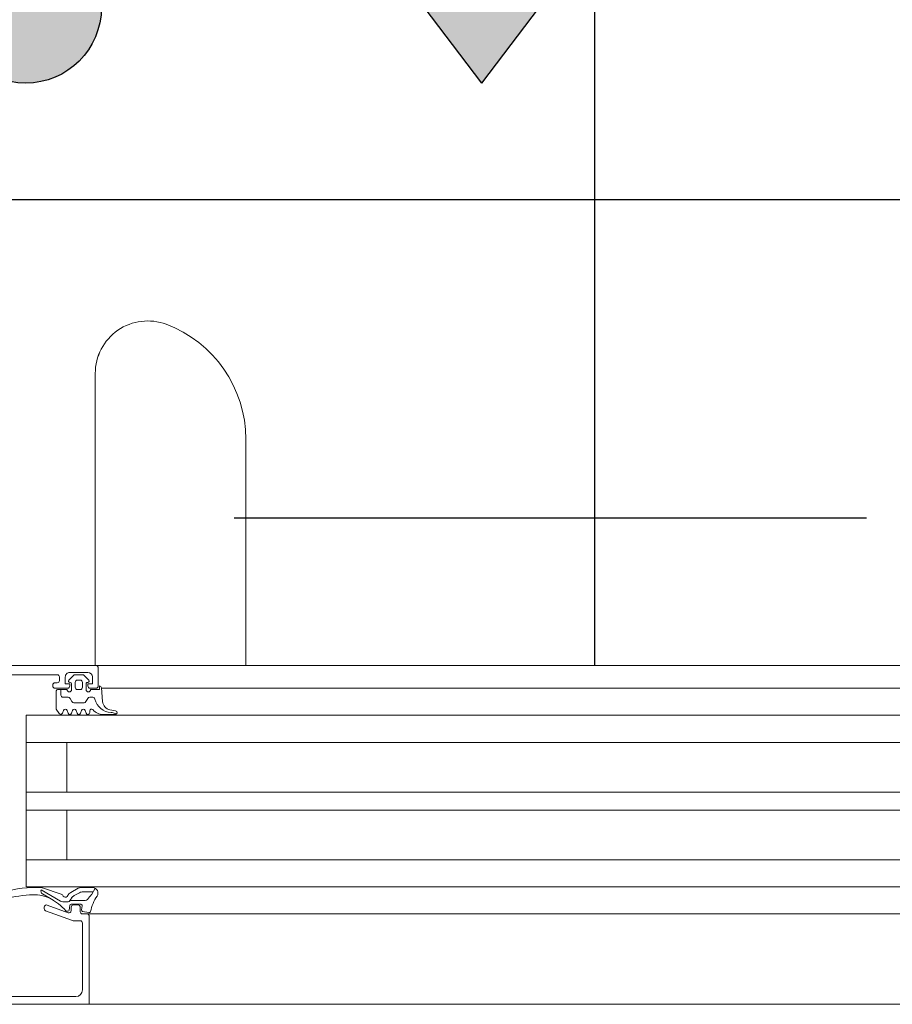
# Model space of a CAD drawing. Header units: centimetres. Extents: x -1631 to 21770, y -8842 to 3590.
# Tile 98 of 150: x 401 to 420, y 1664 to 1686. Entities that reach past the tile are written whole.
import ezdxf

# ---------------------------------------------------------------- set-up
doc = ezdxf.new("R2010")
doc.units = ezdxf.units.CM
doc.linetypes.add('Dash', pattern=[60, 30, -30])
doc.linetypes.add('Długa kreska', pattern=[142.875, 95.25, -47.625])
for name, color, linetype, lineweight in [('A-DETL', 90, 'Continuous', 9), ('A-DETL-GENF', 92, 'Continuous', 9), ('A-DOOR', 31, 'Continuous', 13)]:
    doc.layers.add(name, color=color, linetype=linetype, lineweight=lineweight)
doc.layers.add('E_oprawy', color=12, linetype='Continuous')

# ---------------------------------------------------------------- blocks, each defined once
blk = doc.blocks.new('Schueco_FWS_ADS-75-SimplySmart_inw_Family-02 - FWS SI insert unit 90-2368395-5_piętro III __10_50 m_ - stan projektowany')
at = {"layer": 'A-DETL-GENF'}
for p, q in [((-75.5, 6.6), (75.5, 6.6)), ((7.65, 4.6), (-59.08, 4.6)), ((-54.5, 4), (7.65, 4)), ((-54.5, 3.4), (7.65, 3.4)), ((-54.5, 2.3), (7.65, 2.3)), ((-54.5, 1.9), (7.65, 1.9)), ((-54.5, 0.8), (7.65, 0.8)), ((-54.5, 0.2), (7.65, 0.2)), ((-54.5, -0.4), (7.65, -0.4)), ((74.6, -0.9), (-74.6, -0.9))]:
    blk.add_line(p, q, dxfattribs=at)
at = {"layer": 'A-DOOR'}
for p, q in [((11.35, 6.6), (5.85, 6.6)), ((11.5, 6.43), (13.81, 6.43)), ((11.35, 4.8), (11.35, 6.28)), ((11.25, 4.6), (5.85, 4.6)), ((11.25, 4.6), (11.35, 4.6)), ((11.551, 4.75), (11.4, 4.75)), ((12.167, 4.529), (11.568, 4.747)), ((11.346, 4.542), (11.207, 4.569)), ((11.359, 4.419), (11.37, 4.509)), ((11.6, 4.385), (11.389, 4.385)), ((11.4, 4.55), (11.4, 4.45)), ((11.45, 4.4), (11.55, 4.4)), ((11.6, 4.45), (11.6, 4.526)), ((11.642, 4.514), (11.629, 4.411)), ((11.667, 4.573), (12.133, 4.403)), ((11.699, 4.54), (11.672, 4.54)), ((12.2, 4.45), (12.2, 4.482)), ((11.14, 4.161), (11.066, 4.031)), ((11.416, 4.129), (11.534, 4.193)), ((11.65, 4.155), (11.69, 4.21)), ((11.69, 4.329), (11.788, 4.329)), ((11.82, 4.163), (12.234, 4.021)), ((11.838, 4.315), (12.267, 4.063)), ((12.236, 4.153), (11.997, 4.297)), ((11.11, 4.108), (11.334, 4.108)), ((11.122, 4.015), (11.387, 4.015)), ((11.444, 4.03), (11.611, 4.121)), ((5.85, 3.4), (12.6, 3.4)), ((5.85, 0.8), (12.6, 0.8)), ((10.626, 0.158), (10.599, 0.172)), ((10.616, 0.101), (10.742, 0.076)), ((10.891, 0.18), (10.624, 0.18)), ((11.19, 0.14), (11.19, 0.1)), ((11.291, 0.09), (11.269, 0.15)), ((11.391, 0.15), (11.369, 0.09)), ((11.491, 0.09), (11.469, 0.15)), ((11.591, 0.15), (11.569, 0.09)), ((11.691, 0.09), (11.669, 0.15)), ((11.791, 0.15), (11.769, 0.09)), ((10.903, -0.103), (10.93, -0.41)), ((11.189, -0.2), (11.124, -0.2)), ((11.273, -0.105), (11.232, -0.175)), ((11.54, -0.08), (11.316, -0.08)), ((11.623, -0.175), (11.583, -0.105)), ((11.778, -0.2), (11.667, -0.2)), ((10.928, -0.4), (5.85, -0.4)), ((11.18, -0.4), (11.05, -0.4)), ((11.27, -0.37), (11.27, -0.5)), ((11.35, -0.53), (11.35, -0.42)), ((11.4, -0.37), (11.46, -0.37)), ((11.51, -0.42), (11.51, -0.53)), ((11.59, -0.5), (11.59, -0.37)), ((11.96, -0.4), (11.68, -0.4)), ((11.69, -0.37), (11.9, -0.37)), ((11.828, -0.37), (11.828, -0.25)), ((11, -0.45), (11, -0.85)), ((11.209, -0.581), (11.313, -0.685)), ((11.24, -0.53), (11.23, -0.53)), ((11.46, -0.58), (11.4, -0.58)), ((11.547, -0.685), (11.651, -0.581)), ((11.63, -0.53), (11.62, -0.53)), ((11.86, -0.65), (11.86, -0.57)), ((11.91, -0.52), (11.96, -0.52)), ((12.01, -0.47), (12.01, -0.45)), ((11.63, -0.75), (11.23, -0.75)), ((11.348, -0.7), (11.512, -0.7)), ((13.91, -0.7), (11.91, -0.7)), ((11.05, -0.9), (5.85, -0.9)), ((7.733, -0.9), (7.733, -5.916)), ((11.05, -0.9), (19.65, -0.9)), ((11.067, -7.373), (11.067, -0.9))]:
    blk.add_line(p, q, dxfattribs=at)
at = {"layer": 'A-DOOR', "flags": 128}
for points in [[(14.05, 6.48), (14.15, 6.48), (14.15, 6.6), (11.2, 6.6), (11.2, 4.65)], [(11.589, 4.241), (11.627, 4.303), (11.291, 4.303)], [(5.85, 4), (12.6, 4), (12.6, 0.2), (5.85, 0.2)], [(11.7, 3.4), (11.7, 2.3), (12.6, 2.3), (5.85, 2.3)], [(11.7, 0.8), (11.7, 1.9), (12.6, 1.9), (5.85, 1.9)], [(11.93, -0.34), (11.93, 0.06), (11.865, 0.16)], [(10.97, -0.45), (10.97, -0.37), (11.17, -0.37)], [(11.13, -0.65), (11.13, -0.5), (11.23, -0.5), (11.23, -0.45)], [(11.63, -0.45), (11.63, -0.5), (11.73, -0.5), (11.73, -0.65)]]:
    blk.add_lwpolyline(points, dxfattribs=at)
at = {"layer": 'A-DOOR'}
for centre, radius, start, end in [((11.5, 6.28), 0.15, 90, 180), ((11.4, 4.8), 0.05, 180, 270), ((11.25, 4.65), 0.05, 180, 270), ((11.35, 4.55), 0.05, 0, 90), ((11.551, 4.7), 0.05, 70, 90), ((10.24, 4.734), 0.95, 325.949, 348.5732), ((11.201, 4.54), 0.03, 77.6435, 168.5732), ((11.341, 4.513), 0.03, 351.882, 79.0059), ((11.389, 4.415), 0.03, 172.7923, 270), ((11.45, 4.45), 0.05, 180, 270), ((11.55, 4.45), 0.05, 270, 0), ((11.65, 4.526), 0.05, 70, 180), ((11.6, 4.415), 0.03, 270, 352.9436), ((11.672, 4.51), 0.03, 90, 172.9436), ((11.699, 4.51), 0.03, 40.8482, 90), ((12.591, 5.282), 1.15, 220.8482, 242.8303), ((12.15, 4.45), 0.05, 250, 0), ((12.15, 4.482), 0.05, 0, 70), ((11.127, 4.135), 0.12, 145.949, 268.0077), ((11.175, 4.141), 0.04, 134.9639, 150.3746), ((9.863, 5.398), 1.777, 316.2734, 320.8645), ((11.291, 4.243), 0.06, 90, 146.6979), ((11.453, 4.342), 0.17, 298.5366, 323.5366), ((11.553, 4.226), 0.12, 298.6334, 323.6334), ((11.684, 4.253), 0.0764, 85.7355, 150.0671), ((11.731, 4.18), 0.05, 26.9556, 143.6334), ((11.846, 4.239), 0.08, 206.9556, 250.9899), ((11.788, 4.229), 0.1, 59.6164, 90), ((12.422, 4.975), 0.8, 243.6139, 271.5286), ((12.197, 4.089), 0.075, 339.9851, 58.8937), ((12.368, 7.009), 2.834, 271.5223, 284.2144), ((11.334, 4.278), 0.17, 269.9272, 298.5366), ((11.387, 4.135), 0.12, 269.9961, 298.6334), ((12.26, 4.097), 0.08, 250.9899, 267.8894), ((12.367, 7.009), 2.994, 267.8817, 284.2277), ((10.623, 0.14), 0.04, 89.9191, 258.9894), ((10.749, 0.478), 0.343, 248.9463, 264.3989), ((10.703, -0.244), 0.381, 12.6599, 88.1005), ((10.704, -0.12), 0.2, 5.0082, 78.9975), ((10.891, -0.12), 0.3, 40.3198, 90.0013), ((11.15, 0.1), 0.04, 220.3208, 0), ((11.23, 0.14), 0.04, 14.9997, 180.0002), ((11.33, 0.1), 0.04, 195.0002, 344.9998), ((11.43, 0.14), 0.04, 14.9996, 165.0004), ((11.53, 0.1), 0.04, 195.0002, 344.9998), ((11.63, 0.14), 0.04, 14.9996, 165.0004), ((11.73, 0.1), 0.04, 195.0002, 344.9998), ((11.83, 0.14), 0.04, 29.9997, 165.0005), ((11.124, -0.15), 0.05, 192.1266, 270), ((11.189, -0.15), 0.05, 270, 330), ((11.316, -0.13), 0.05, 90, 150), ((11.54, -0.13), 0.05, 30, 90), ((11.667, -0.15), 0.05, 210, 270), ((11.778, -0.25), 0.05, 0, 90), ((10.97, -0.41), 0.04, 180.0006, 269.9999), ((11.05, -0.45), 0.05, 90, 180), ((11.22, -0.37), 0.05, 0, 180), ((11.18, -0.45), 0.05, 0, 90), ((11.4, -0.42), 0.05, 89.9989, 180.0011), ((11.46, -0.42), 0.05, 359.9989, 90.0011), ((11.64, -0.37), 0.05, 0.0006, 180.0006), ((11.68, -0.45), 0.05, 90, 180), ((11.9, -0.34), 0.03, 270, 360), ((11.96, -0.45), 0.05, 0, 90), ((11.23, -0.65), 0.1, 180, 270), ((11.23, -0.56), 0.03, 90.0055, 224.9966), ((11.24, -0.5), 0.03, 270, 0), ((11.4, -0.53), 0.05, 179.9979, 270.0021), ((11.46, -0.53), 0.05, 269.9979, 0.0021), ((11.62, -0.5), 0.03, 180, 270), ((11.63, -0.56), 0.03, 314.9981, 90.0001), ((11.63, -0.65), 0.1, 270, 0), ((11.91, -0.57), 0.05, 90, 180), ((11.91, -0.65), 0.05, 180, 270), ((11.96, -0.47), 0.05, 270, 0), ((11.05, -0.85), 0.05, 180, 270), ((11.348, -0.65), 0.05, 224.9798, 270), ((11.512, -0.65), 0.05, 270, 315.0277), ((10.451, -5.916), 2.718, 180, 249.4572), ((9.905, -7.373), 1.162, 249.4572, 0), ((9.905, -7.373), 1.162, 332.3643, 360)]:
    blk.add_arc(centre, radius, start, end, dxfattribs=at)
blk = doc.blocks.new('EW_W_GORE')
at = {"layer": 'E_oprawy'}
for points in [[(438.171, 125.129), (434.882, 120.786), (434.882, 117.784), (437.096, 120.708), (437.096, 113.576), (439.245, 113.576), (439.245, 120.708), (441.459, 117.784), (441.459, 120.786)], [(446.021, 124.01, 1), (443.782, 124.01, 1)]]:
    blk.add_hatch(color=3, dxfattribs=at).paths.add_polyline_path(points)
at = {"layer": 'E_oprawy', "color": 3}
for p in [(434.882, 120.786), (441.459, 120.786)]:
    blk.add_line(p, (438.171, 125.129), dxfattribs=at)
blk.add_lwpolyline([(423.171, 126.853), (453.171, 126.853), (453.171, 111.853), (423.171, 111.853)], close=True, dxfattribs=at)
blk.add_circle((444.901, 124.01), 1.119, dxfattribs=at)

msp = doc.modelspace()

# ---------------------------------------------------------------- linework, layer by layer
at = {"layer": 'A-DETL', "linetype": 'Długa kreska', "lineweight": 70}
msp.add_line((536.377, 1678.001), (3.377, 1678.001), dxfattribs=at)
at = {"layer": 'A-DETL', "linetype": 'Dash', "lineweight": 25}
msp.add_line((419.89, 1674.891), (405.89, 1674.891), dxfattribs=at)
msp.add_open_spline([(413.877, 1671.626), (413.877, 2096.657), (413.877, 2119.326), (413.877, 2190.854), (413.877, 2616.826)], degree=3, knots=[0, 0, 0, 0, 5.678351, 11.366988, 11.366988, 11.366988, 11.366988], dxfattribs=at)

# ---------------------------------------------------------------- block references
at = {"layer": 'A-DOOR', "rotation": 180}
msp.add_blockref('Schueco_FWS_ADS-75-SimplySmart_inw_Family-02 - FWS SI insert unit 90-2368395-5_piętro III __10_50 m_ - stan projektowany', (413.877, 1670.726), dxfattribs=at)
at = {"layer": 'E_oprawy', "xscale": 1.5, "yscale": 1.5, "zscale": 1.5, "rotation": 180}
msp.add_blockref('EW_W_GORE', (1068.619, 1872.22), dxfattribs=at)

doc.saveas('drawing.dxf')
